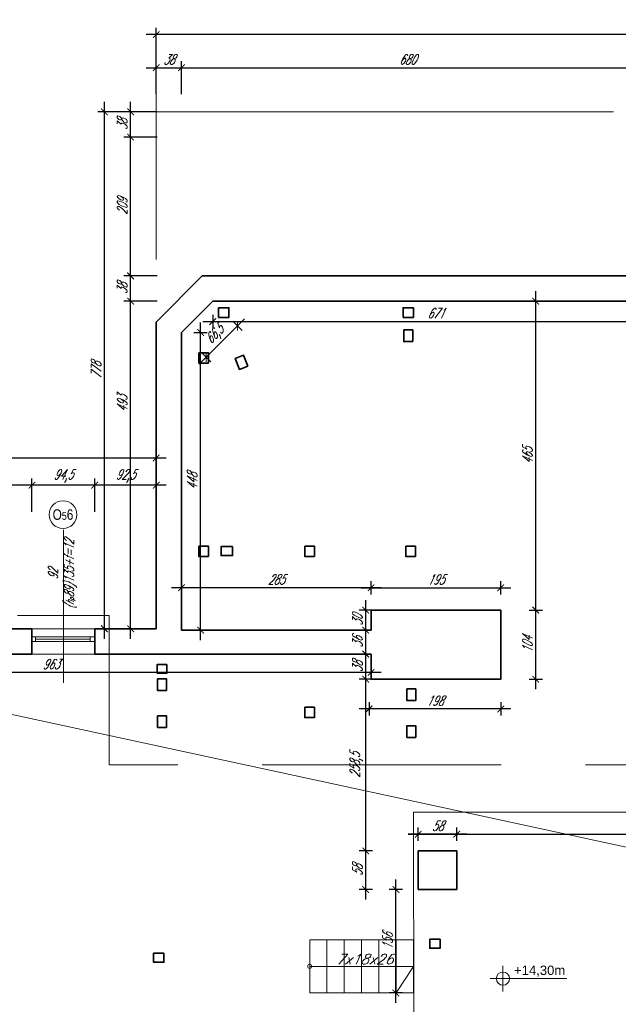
# Model space of a CAD drawing. Header units: millimetres. Extents: x 402 to 79005, y -7782 to 89952.
# Tile 4 of 256: x 23619 to 24520, y 7056 to 8538. Entities that reach past the tile are written whole.
import ezdxf
from ezdxf.enums import TextEntityAlignment as Align

# ---------------------------------------------------------------- set-up
doc = ezdxf.new("R2010")
doc.units = ezdxf.units.MM
doc.header["$LTSCALE"] = 10
doc.linetypes.add('DASHED', pattern=[19.05, 12.7, -6.35])
doc.layers.get('0').update_dxf_attribs({"lineweight": 0})
doc.layers.get('Defpoints').update_dxf_attribs({"color": 253})
for name, color, linetype, lineweight in [('01-2_konstrukcja dachu', 253, 'Continuous', 35), ('01_ściany', 253, 'Continuous', 35), ('03-01_okna', 253, 'Continuous', 15), ('03-02_schody', 253, 'Continuous', 5), ('04-1_widok', 253, 'Continuous', 5), ('04-2_nad', 253, 'DASHED', 5), ('05-01_wymiary', 253, 'Continuous', 5), ('05-03_opis', 253, 'Continuous', 5)]:
    doc.layers.add(name, color=color, linetype=linetype, lineweight=lineweight)
doc.styles.add('arial', font='ARIAL.TTF')
doc.styles.add('ariel', font='ARIAL.TTF', dxfattribs={"width": 0.8})
doc.styles.add('ariel_wym', font='simplex.shx', dxfattribs={"width": 0.65, "oblique": 25})
doc.dimstyles.new('ariel 50', dxfattribs={"dimtxt": 15, "dimasz": 10, "dimexe": 10, "dimexo": 0, "dimgap": 5, "dimtad": 1, "dimdec": 1, "dimrnd": 0.5, "dimtxsty": 'ariel_wym', "dimblk": 'ARCHTICK', "dimcen": 2.5, "dimdle": 15, "dimazin": 0, "dimtfac": 1, "dimtdec": 1, "dimtix": 1, "dimtmove": 0, "dimatfit": 3, "dimldrblk": 'DOT', "dimfxl": 0, "dimarcsym": 0})
doc.dimstyles.new('ariel 50 wnętrze', dxfattribs={"dimtxt": 15, "dimasz": 10, "dimexe": 10, "dimexo": 0, "dimgap": 5, "dimtad": 1, "dimdec": 1, "dimrnd": 0.5, "dimtxsty": 'ariel_wym', "dimblk": 'ARCHTICK', "dimcen": 2.5, "dimdle": 15, "dimazin": 0, "dimtfac": 1, "dimtdec": 1, "dimtix": 1, "dimtmove": 0, "dimatfit": 3, "dimldrblk": 'DOT', "dimfxl": 0, "dimarcsym": 0})

# ---------------------------------------------------------------- blocks, each defined once
blk = doc.blocks.new('_ArchTick')
at = {"color": 0, "linetype": 'ByBlock', "const_width": 0.15}
blk.add_lwpolyline([(-0.5, -0.5), (0.5, 0.5)], dxfattribs=at)
blk = doc.blocks.new('*D3444')
at = {"layer": '05-01_wymiary', "color": 0, "lineweight": -2}
for p, q in [((23809.7, 8465.2), (23877.7, 8465.2)), ((23824.7, 8425.2), (23824.7, 8475.2)), ((23862.7, 8425.2), (23862.7, 8475.2))]:
    blk.add_line(p, q, dxfattribs=at)
at = {"layer": 'Defpoints', "color": 0, "lineweight": 0}
for p in [(23862.7, 8465.2), (23824.7, 8082.5), (23862.7, 8066.7)]:
    blk.add_point(p, dxfattribs=at)
at = {"layer": '05-01_wymiary', "color": 0, "lineweight": -2, "xscale": 10, "yscale": 10, "zscale": 10, "rotation": 180}
blk.add_blockref('_ArchTick', (23824.7, 8465.2), dxfattribs=at)
at = {"layer": '05-01_wymiary', "color": 0, "lineweight": -2, "xscale": 10, "yscale": 10, "zscale": 10}
blk.add_blockref('_ArchTick', (23862.7, 8465.2), dxfattribs=at)
at = {"layer": '05-01_wymiary', "color": 0, "insert": (23843.7, 8477.7), "char_height": 15, "attachment_point": 5, "style": 'ariel_wym'}
blk.add_mtext('38', dxfattribs=at)
blk = doc.blocks.new('_Dot')
at = {"color": 0, "linetype": 'ByBlock', "lineweight": -2}
blk.add_line((-0.5, 0), (-1, 0), dxfattribs=at)
at = {"color": 0, "linetype": 'ByBlock', "const_width": 0.5}
blk.add_lwpolyline([(-0.25, 0, 1), (0.25, 0, 1)], format="xyb", close=True, dxfattribs=at)
blk = doc.blocks.new('*D3445')
at = {"layer": '05-01_wymiary', "color": 0, "lineweight": -2}
for p, q in [((23847.7, 8465.2), (24557.7, 8465.2)), ((23862.7, 8425.2), (23862.7, 8475.2)), ((24542.7, 8425.2), (24542.7, 8475.2))]:
    blk.add_line(p, q, dxfattribs=at)
at = {"layer": 'Defpoints', "color": 0, "lineweight": 0}
for p in [(24542.7, 8465.2), (24542.7, 8151.9), (23862.7, 8066.7)]:
    blk.add_point(p, dxfattribs=at)
at = {"layer": '05-01_wymiary', "color": 0, "lineweight": -2, "xscale": 10, "yscale": 10, "zscale": 10, "rotation": 180}
blk.add_blockref('_ArchTick', (23862.7, 8465.2), dxfattribs=at)
at = {"layer": '05-01_wymiary', "color": 0, "lineweight": -2, "xscale": 10, "yscale": 10, "zscale": 10}
blk.add_blockref('_ArchTick', (24542.7, 8465.2), dxfattribs=at)
at = {"layer": '05-01_wymiary', "color": 0, "insert": (24202.7, 8477.7), "char_height": 15, "attachment_point": 5, "style": 'ariel_wym'}
blk.add_mtext('680', dxfattribs=at)
blk = doc.blocks.new('*D3451')
at = {"layer": '05-01_wymiary', "color": 0, "lineweight": -2}
for p, q in [((23824.7, 8475.2), (23824.7, 8525.2)), ((25971.6, 8475.2), (25971.6, 8525.2)), ((25986.6, 8515.2), (23809.7, 8515.2))]:
    blk.add_line(p, q, dxfattribs=at)
at = {"layer": 'Defpoints', "color": 0, "lineweight": 0}
for p in [(23824.7, 8515.2), (23824.7, 8076.9), (25971.6, 8076.9)]:
    blk.add_point(p, dxfattribs=at)
at = {"layer": '05-01_wymiary', "color": 0, "lineweight": -2, "xscale": 10, "yscale": 10, "zscale": 10, "rotation": 180}
blk.add_blockref('_ArchTick', (23824.7, 8515.2), dxfattribs=at)
at = {"layer": '05-01_wymiary', "color": 0, "lineweight": -2, "xscale": 10, "yscale": 10, "zscale": 10}
blk.add_blockref('_ArchTick', (25971.6, 8515.2), dxfattribs=at)
at = {"layer": '05-01_wymiary', "color": 0, "insert": (24898.1, 8527.7), "char_height": 15, "attachment_point": 5, "style": 'ariel_wym'}
blk.add_mtext('2147', dxfattribs=at)
blk = doc.blocks.new('*D3457')
at = {"layer": '05-01_wymiary', "color": 0, "lineweight": -2}
for p, q in [((23786.2, 7605.9), (23786.2, 8128.9)), ((23826.2, 8113.9), (23776.2, 8113.9)), ((23824.6, 7620.9), (23776.2, 7620.9))]:
    blk.add_line(p, q, dxfattribs=at)
at = {"layer": 'Defpoints', "color": 0, "lineweight": 0}
for p in [(23786.2, 8113.9), (23909.8, 8113.9), (23824.6, 7620.9)]:
    blk.add_point(p, dxfattribs=at)
at = {"layer": '05-01_wymiary', "color": 0, "lineweight": -2, "xscale": 10, "yscale": 10, "zscale": 10}
for p, rotation in [((23786.2, 8113.9), 90), ((23786.2, 7620.9), 270)]:
    blk.add_blockref('_ArchTick', p, dxfattribs=dict(at, rotation=rotation))
at = {"layer": '05-01_wymiary', "color": 0, "insert": (23773.7, 7959.7), "char_height": 15, "attachment_point": 5, "rotation": 90, "style": 'ariel_wym'}
blk.add_mtext('493', dxfattribs=at)
blk = doc.blocks.new('*D3458')
at = {"layer": '05-01_wymiary', "color": 0, "lineweight": -2}
for p, q in [((23786.2, 8098.9), (23786.2, 8166.9)), ((23826.2, 8151.9), (23776.2, 8151.9)), ((23826.2, 8113.9), (23776.2, 8113.9))]:
    blk.add_line(p, q, dxfattribs=at)
at = {"layer": 'Defpoints', "color": 0, "lineweight": 0}
for p in [(23786.2, 8151.9), (23894, 8151.9), (23909.8, 8113.9)]:
    blk.add_point(p, dxfattribs=at)
at = {"layer": '05-01_wymiary', "color": 0, "lineweight": -2, "xscale": 10, "yscale": 10, "zscale": 10}
for p, rotation in [((23786.2, 8151.9), 90), ((23786.2, 8113.9), 270)]:
    blk.add_blockref('_ArchTick', p, dxfattribs=dict(at, rotation=rotation))
at = {"layer": '05-01_wymiary', "color": 0, "insert": (23773.7, 8132.9), "char_height": 15, "attachment_point": 5, "rotation": 90, "style": 'ariel_wym'}
blk.add_mtext('38', dxfattribs=at)
blk = doc.blocks.new('*D3459')
at = {"layer": '05-01_wymiary', "color": 0, "lineweight": -2}
for p, q in [((23786.2, 8136.9), (23786.2, 8375.9)), ((23826.2, 8360.9), (23776.2, 8360.9)), ((23826.2, 8151.9), (23776.2, 8151.9))]:
    blk.add_line(p, q, dxfattribs=at)
at = {"layer": 'Defpoints', "color": 0, "lineweight": 0}
for p in [(23786.2, 8360.9), (24628.4, 8360.9), (23894, 8151.9)]:
    blk.add_point(p, dxfattribs=at)
at = {"layer": '05-01_wymiary', "color": 0, "lineweight": -2, "xscale": 10, "yscale": 10, "zscale": 10}
for p, rotation in [((23786.2, 8360.9), 90), ((23786.2, 8151.9), 270)]:
    blk.add_blockref('_ArchTick', p, dxfattribs=dict(at, rotation=rotation))
at = {"layer": '05-01_wymiary', "color": 0, "insert": (23773.7, 8256.4), "char_height": 15, "attachment_point": 5, "rotation": 90, "style": 'ariel_wym'}
blk.add_mtext('209', dxfattribs=at)
blk = doc.blocks.new('*D3460')
at = {"layer": '05-01_wymiary', "color": 0, "lineweight": -2}
for p, q in [((23786.2, 8345.9), (23786.2, 8413.9)), ((23826.2, 8398.9), (23776.2, 8398.9)), ((23826.2, 8360.9), (23776.2, 8360.9))]:
    blk.add_line(p, q, dxfattribs=at)
at = {"layer": 'Defpoints', "color": 0, "lineweight": 0}
for p in [(23786.2, 8398.9), (24612.7, 8398.9), (24628.4, 8360.9)]:
    blk.add_point(p, dxfattribs=at)
at = {"layer": '05-01_wymiary', "color": 0, "lineweight": -2, "xscale": 10, "yscale": 10, "zscale": 10}
for p, rotation in [((23786.2, 8398.9), 90), ((23786.2, 8360.9), 270)]:
    blk.add_blockref('_ArchTick', p, dxfattribs=dict(at, rotation=rotation))
at = {"layer": '05-01_wymiary', "color": 0, "insert": (23773.7, 8379.9), "char_height": 15, "attachment_point": 5, "rotation": 90, "style": 'ariel_wym'}
blk.add_mtext('38', dxfattribs=at)
blk = doc.blocks.new('*D3461')
at = {"layer": '05-01_wymiary', "color": 0, "lineweight": -2}
for p, q in [((23746.8, 7605.9), (23746.8, 8413.9)), ((23786.8, 8398.9), (23736.8, 8398.9)), ((23786.8, 7620.9), (23736.8, 7620.9))]:
    blk.add_line(p, q, dxfattribs=at)
at = {"layer": 'Defpoints', "color": 0, "lineweight": 0}
for p in [(23746.8, 8398.9), (24612.7, 8398.9), (23824.6, 7620.9)]:
    blk.add_point(p, dxfattribs=at)
at = {"layer": '05-01_wymiary', "color": 0, "lineweight": -2, "xscale": 10, "yscale": 10, "zscale": 10}
for p, rotation in [((23746.8, 8398.9), 90), ((23746.8, 7620.9), 270)]:
    blk.add_blockref('_ArchTick', p, dxfattribs=dict(at, rotation=rotation))
at = {"layer": '05-01_wymiary', "color": 0, "insert": (23734.3, 8009.9), "char_height": 15, "attachment_point": 5, "rotation": 90, "style": 'ariel_wym'}
blk.add_mtext('778', dxfattribs=at)
blk = doc.blocks.new('*D3545')
at = {"layer": '05-01_wymiary', "color": 0, "lineweight": -2}
for p, q in [((23732.3, 7797), (23732.3, 7847)), ((23824.7, 7797), (23824.7, 7847)), ((23839.7, 7837), (23717.3, 7837))]:
    blk.add_line(p, q, dxfattribs=at)
at = {"layer": 'Defpoints', "color": 0, "lineweight": 0}
for p in [(23732.3, 7837), (23824.7, 7620.9), (23732.3, 7582.9)]:
    blk.add_point(p, dxfattribs=at)
at = {"layer": '05-01_wymiary', "color": 0, "lineweight": -2, "xscale": 10, "yscale": 10, "zscale": 10, "rotation": 180}
blk.add_blockref('_ArchTick', (23732.3, 7837), dxfattribs=at)
at = {"layer": '05-01_wymiary', "color": 0, "lineweight": -2, "xscale": 10, "yscale": 10, "zscale": 10}
blk.add_blockref('_ArchTick', (23824.7, 7837), dxfattribs=at)
at = {"layer": '05-01_wymiary', "color": 0, "insert": (23778.5, 7850.9), "char_height": 15, "attachment_point": 5, "style": 'ariel_wym'}
blk.add_mtext('92,5', dxfattribs=at)
blk = doc.blocks.new('*D3546')
at = {"layer": '05-01_wymiary', "color": 0, "lineweight": -2}
for p, q in [((23637.8, 7797), (23637.8, 7847)), ((23732.3, 7797), (23732.3, 7847)), ((23747.3, 7837), (23622.8, 7837))]:
    blk.add_line(p, q, dxfattribs=at)
at = {"layer": 'Defpoints', "color": 0, "lineweight": 0}
for p in [(23637.8, 7837), (23637.8, 7582.9), (23732.3, 7582.9)]:
    blk.add_point(p, dxfattribs=at)
at = {"layer": '05-01_wymiary', "color": 0, "lineweight": -2, "xscale": 10, "yscale": 10, "zscale": 10, "rotation": 180}
blk.add_blockref('_ArchTick', (23637.8, 7837), dxfattribs=at)
at = {"layer": '05-01_wymiary', "color": 0, "lineweight": -2, "xscale": 10, "yscale": 10, "zscale": 10}
blk.add_blockref('_ArchTick', (23732.3, 7837), dxfattribs=at)
at = {"layer": '05-01_wymiary', "color": 0, "insert": (23685, 7850.9), "char_height": 15, "attachment_point": 5, "style": 'ariel_wym'}
blk.add_mtext('94,5', dxfattribs=at)
blk = doc.blocks.new('*D3547')
at = {"layer": '05-01_wymiary', "color": 0, "lineweight": -2}
for p, q in [((23400.8, 7797), (23400.8, 7847)), ((23637.8, 7797), (23637.8, 7847)), ((23652.8, 7837), (23385.8, 7837))]:
    blk.add_line(p, q, dxfattribs=at)
at = {"layer": 'Defpoints', "color": 0, "lineweight": 0}
for p in [(23400.8, 7837), (23400.8, 7582.9), (23637.8, 7582.9)]:
    blk.add_point(p, dxfattribs=at)
at = {"layer": '05-01_wymiary', "color": 0, "lineweight": -2, "xscale": 10, "yscale": 10, "zscale": 10, "rotation": 180}
blk.add_blockref('_ArchTick', (23400.8, 7837), dxfattribs=at)
at = {"layer": '05-01_wymiary', "color": 0, "lineweight": -2, "xscale": 10, "yscale": 10, "zscale": 10}
blk.add_blockref('_ArchTick', (23637.8, 7837), dxfattribs=at)
at = {"layer": '05-01_wymiary', "color": 0, "insert": (23519.3, 7849.5), "char_height": 15, "attachment_point": 5, "style": 'ariel_wym'}
blk.add_mtext('237', dxfattribs=at)
blk = doc.blocks.new('*D3551')
at = {"layer": '05-01_wymiary', "color": 0, "lineweight": -2}
for p, q in [((23059.7, 7837.8), (23059.7, 7887.8)), ((23824.7, 7837.8), (23824.7, 7887.8)), ((23839.7, 7877.8), (23044.7, 7877.8))]:
    blk.add_line(p, q, dxfattribs=at)
at = {"layer": 'Defpoints', "color": 0, "lineweight": 0}
for p in [(23059.7, 7877.8), (23059.7, 7755.4), (23824.7, 7620.9)]:
    blk.add_point(p, dxfattribs=at)
at = {"layer": '05-01_wymiary', "color": 0, "lineweight": -2, "xscale": 10, "yscale": 10, "zscale": 10, "rotation": 180}
blk.add_blockref('_ArchTick', (23059.7, 7877.8), dxfattribs=at)
at = {"layer": '05-01_wymiary', "color": 0, "lineweight": -2, "xscale": 10, "yscale": 10, "zscale": 10}
blk.add_blockref('_ArchTick', (23824.7, 7877.8), dxfattribs=at)
at = {"layer": '05-01_wymiary', "color": 0, "insert": (23442.2, 7890.3), "char_height": 15, "attachment_point": 5, "style": 'ariel_wym'}
blk.add_mtext('765', dxfattribs=at)
blk = doc.blocks.new('*D3558')
at = {"layer": '05-01_wymiary', "color": 0, "lineweight": -2}
for p, q in [((24185.2, 7057.8), (24185.2, 7243.5)), ((24195.2, 7228.5), (24175.2, 7228.5)), ((24195.2, 7072.8), (24175.2, 7072.8))]:
    blk.add_line(p, q, dxfattribs=at)
at = {"layer": 'Defpoints', "color": 0, "lineweight": 0}
for p in [(24185.2, 7228.5), (24218.7, 7228.5), (24211.6, 7072.8)]:
    blk.add_point(p, dxfattribs=at)
at = {"layer": '05-01_wymiary', "color": 0, "lineweight": -2, "xscale": 10, "yscale": 10, "zscale": 10}
for p, rotation in [((24185.2, 7228.5), 90), ((24185.2, 7072.8), 270)]:
    blk.add_blockref('_ArchTick', p, dxfattribs=dict(at, rotation=rotation))
at = {"layer": '05-01_wymiary', "color": 0, "insert": (24172.7, 7150.7), "char_height": 15, "attachment_point": 5, "rotation": 90, "style": 'ariel_wym'}
blk.add_mtext('156', dxfattribs=at)
blk = doc.blocks.new('*D3559')
at = {"layer": '05-01_wymiary', "color": 0, "lineweight": -2}
for p, q in [((24139.8, 7213.5), (24139.8, 7301.5)), ((24149.8, 7286.5), (24129.8, 7286.5)), ((24149.8, 7228.5), (24129.8, 7228.5))]:
    blk.add_line(p, q, dxfattribs=at)
at = {"layer": 'Defpoints', "color": 0, "lineweight": 0}
for p in [(24139.8, 7286.5), (24218.7, 7286.5), (24218.7, 7228.5)]:
    blk.add_point(p, dxfattribs=at)
at = {"layer": '05-01_wymiary', "color": 0, "lineweight": -2, "xscale": 10, "yscale": 10, "zscale": 10}
for p, rotation in [((24139.8, 7286.5), 90), ((24139.8, 7228.5), 270)]:
    blk.add_blockref('_ArchTick', p, dxfattribs=dict(at, rotation=rotation))
at = {"layer": '05-01_wymiary', "color": 0, "insert": (24127.3, 7257.5), "char_height": 15, "attachment_point": 5, "rotation": 90, "style": 'ariel_wym'}
blk.add_mtext('58', dxfattribs=at)
blk = doc.blocks.new('*D3560')
at = {"layer": '05-01_wymiary', "color": 0, "lineweight": -2}
for p, q in [((24139.8, 7271.5), (24139.8, 7560)), ((24147.9, 7545), (24129.8, 7545)), ((24149.8, 7286.5), (24129.8, 7286.5))]:
    blk.add_line(p, q, dxfattribs=at)
at = {"layer": 'Defpoints', "color": 0, "lineweight": 0}
for p in [(24139.8, 7545), (24147.9, 7545), (24218.7, 7286.5)]:
    blk.add_point(p, dxfattribs=at)
at = {"layer": '05-01_wymiary', "color": 0, "lineweight": -2, "xscale": 10, "yscale": 10, "zscale": 10}
for p, rotation in [((24139.8, 7545), 90), ((24139.8, 7286.5), 270)]:
    blk.add_blockref('_ArchTick', p, dxfattribs=dict(at, rotation=rotation))
at = {"layer": '05-01_wymiary', "color": 0, "insert": (24125.9, 7415.8), "char_height": 15, "attachment_point": 5, "rotation": 90, "style": 'ariel_wym'}
blk.add_mtext('258,5', dxfattribs=at)
blk = doc.blocks.new('*D3561')
at = {"layer": '05-01_wymiary', "color": 0, "lineweight": -2}
for p, q in [((24139.8, 7530), (24139.8, 7597.9)), ((24147.9, 7582.9), (24129.8, 7582.9)), ((24147.9, 7545), (24129.8, 7545))]:
    blk.add_line(p, q, dxfattribs=at)
at = {"layer": 'Defpoints', "color": 0, "lineweight": 0}
for p in [(24139.8, 7582.9), (24147.9, 7582.9), (24147.9, 7545)]:
    blk.add_point(p, dxfattribs=at)
at = {"layer": '05-01_wymiary', "color": 0, "lineweight": -2, "xscale": 10, "yscale": 10, "zscale": 10}
for p, rotation in [((24139.8, 7582.9), 90), ((24139.8, 7545), 270)]:
    blk.add_blockref('_ArchTick', p, dxfattribs=dict(at, rotation=rotation))
at = {"layer": '05-01_wymiary', "color": 0, "insert": (24127.3, 7563.9), "char_height": 15, "attachment_point": 5, "rotation": 90, "style": 'ariel_wym'}
blk.add_mtext('38', dxfattribs=at)
blk = doc.blocks.new('*D3562')
at = {"layer": '05-01_wymiary', "color": 0, "lineweight": -2}
for p, q in [((24139.8, 7567.9), (24139.8, 7633.9)), ((24147.9, 7618.9), (24129.8, 7618.9)), ((24147.9, 7582.9), (24129.8, 7582.9))]:
    blk.add_line(p, q, dxfattribs=at)
at = {"layer": 'Defpoints', "color": 0, "lineweight": 0}
for p in [(24139.8, 7618.9), (24147.9, 7618.9), (24147.9, 7582.9)]:
    blk.add_point(p, dxfattribs=at)
at = {"layer": '05-01_wymiary', "color": 0, "lineweight": -2, "xscale": 10, "yscale": 10, "zscale": 10}
for p, rotation in [((24139.8, 7618.9), 90), ((24139.8, 7582.9), 270)]:
    blk.add_blockref('_ArchTick', p, dxfattribs=dict(at, rotation=rotation))
at = {"layer": '05-01_wymiary', "color": 0, "insert": (24127.3, 7600.9), "char_height": 15, "attachment_point": 5, "rotation": 90, "style": 'ariel_wym'}
blk.add_mtext('36', dxfattribs=at)
blk = doc.blocks.new('*D3563')
at = {"layer": '05-01_wymiary', "color": 0, "lineweight": -2}
for p, q in [((24139.8, 7603.9), (24139.8, 7664)), ((24147.9, 7649), (24129.8, 7649)), ((24147.9, 7618.9), (24129.8, 7618.9))]:
    blk.add_line(p, q, dxfattribs=at)
at = {"layer": 'Defpoints', "color": 0, "lineweight": 0}
for p in [(24139.8, 7649), (24147.9, 7649), (24147.9, 7618.9)]:
    blk.add_point(p, dxfattribs=at)
at = {"layer": '05-01_wymiary', "color": 0, "lineweight": -2, "xscale": 10, "yscale": 10, "zscale": 10}
for p, rotation in [((24139.8, 7649), 90), ((24139.8, 7618.9), 270)]:
    blk.add_blockref('_ArchTick', p, dxfattribs=dict(at, rotation=rotation))
at = {"layer": '05-01_wymiary', "color": 0, "insert": (24127.3, 7633.9), "char_height": 15, "attachment_point": 5, "rotation": 90, "style": 'ariel_wym'}
blk.add_mtext('30', dxfattribs=at)
blk = doc.blocks.new('*D3564')
at = {"layer": '05-01_wymiary', "color": 0, "lineweight": -2}
for p, q in [((24357.9, 7500.2), (24129.8, 7500.2)), ((24144.8, 7510.2), (24144.8, 7490.2)), ((24342.9, 7510.2), (24342.9, 7490.2))]:
    blk.add_line(p, q, dxfattribs=at)
at = {"layer": 'Defpoints', "color": 0, "lineweight": 0}
for p in [(24342.9, 7545), (24144.8, 7540), (24144.8, 7500.2)]:
    blk.add_point(p, dxfattribs=at)
at = {"layer": '05-01_wymiary', "color": 0, "lineweight": -2, "xscale": 10, "yscale": 10, "zscale": 10, "rotation": 180}
blk.add_blockref('_ArchTick', (24144.8, 7500.2), dxfattribs=at)
at = {"layer": '05-01_wymiary', "color": 0, "lineweight": -2, "xscale": 10, "yscale": 10, "zscale": 10}
blk.add_blockref('_ArchTick', (24342.9, 7500.2), dxfattribs=at)
at = {"layer": '05-01_wymiary', "color": 0, "insert": (24243.8, 7512.7), "char_height": 15, "attachment_point": 5, "style": 'ariel_wym'}
blk.add_mtext('198', dxfattribs=at)
blk = doc.blocks.new('*D3565')
at = {"layer": '05-01_wymiary', "color": 0, "lineweight": -2}
for p, q in [((23185.1, 7565.2), (23185.1, 7545.2)), ((24147.9, 7565.2), (24147.9, 7545.2)), ((24162.9, 7555.2), (23170.1, 7555.2))]:
    blk.add_line(p, q, dxfattribs=at)
at = {"layer": 'Defpoints', "color": 0, "lineweight": 0}
for p in [(23185.1, 7582.9), (24147.9, 7582.9), (23185.1, 7555.2)]:
    blk.add_point(p, dxfattribs=at)
at = {"layer": '05-01_wymiary', "color": 0, "lineweight": -2, "xscale": 10, "yscale": 10, "zscale": 10, "rotation": 180}
blk.add_blockref('_ArchTick', (23185.1, 7555.2), dxfattribs=at)
at = {"layer": '05-01_wymiary', "color": 0, "lineweight": -2, "xscale": 10, "yscale": 10, "zscale": 10}
blk.add_blockref('_ArchTick', (24147.9, 7555.2), dxfattribs=at)
at = {"layer": '05-01_wymiary', "color": 0, "insert": (23666.5, 7567.7), "char_height": 15, "attachment_point": 5, "style": 'ariel_wym'}
blk.add_mtext('963', dxfattribs=at)
blk = doc.blocks.new('*D3567')
at = {"layer": '05-01_wymiary', "color": 0, "lineweight": -2}
for p, q in [((23862.7, 7672.6), (23862.7, 7692.6)), ((24147.9, 7672.6), (24147.9, 7692.6)), ((24162.9, 7682.6), (23847.7, 7682.6))]:
    blk.add_line(p, q, dxfattribs=at)
at = {"layer": 'Defpoints', "color": 0, "lineweight": 0}
for p in [(23862.7, 7682.6), (24147.9, 7649), (23862.7, 7618.9)]:
    blk.add_point(p, dxfattribs=at)
at = {"layer": '05-01_wymiary', "color": 0, "lineweight": -2, "xscale": 10, "yscale": 10, "zscale": 10, "rotation": 180}
blk.add_blockref('_ArchTick', (23862.7, 7682.6), dxfattribs=at)
at = {"layer": '05-01_wymiary', "color": 0, "lineweight": -2, "xscale": 10, "yscale": 10, "zscale": 10}
blk.add_blockref('_ArchTick', (24147.9, 7682.6), dxfattribs=at)
at = {"layer": '05-01_wymiary', "color": 0, "insert": (24005.3, 7695.1), "char_height": 15, "attachment_point": 5, "style": 'ariel_wym'}
blk.add_mtext('285', dxfattribs=at)
blk = doc.blocks.new('*D3568')
at = {"layer": '05-01_wymiary', "color": 0, "lineweight": -2}
for p, q in [((24147.9, 7672.6), (24147.9, 7692.6)), ((24342.9, 7672.6), (24342.9, 7692.6)), ((24132.9, 7682.6), (24357.9, 7682.6))]:
    blk.add_line(p, q, dxfattribs=at)
at = {"layer": 'Defpoints', "color": 0, "lineweight": 0}
for p in [(24342.9, 7682.6), (24147.9, 7649), (24342.9, 7649)]:
    blk.add_point(p, dxfattribs=at)
at = {"layer": '05-01_wymiary', "color": 0, "lineweight": -2, "xscale": 10, "yscale": 10, "zscale": 10, "rotation": 180}
blk.add_blockref('_ArchTick', (24147.9, 7682.6), dxfattribs=at)
at = {"layer": '05-01_wymiary', "color": 0, "lineweight": -2, "xscale": 10, "yscale": 10, "zscale": 10}
blk.add_blockref('_ArchTick', (24342.9, 7682.6), dxfattribs=at)
at = {"layer": '05-01_wymiary', "color": 0, "insert": (24245.4, 7695.1), "char_height": 15, "attachment_point": 5, "style": 'ariel_wym'}
blk.add_mtext('195', dxfattribs=at)
blk = doc.blocks.new('*D3569')
at = {"layer": '05-01_wymiary', "color": 0, "lineweight": -2}
for p, q in [((23891.5, 7603.9), (23891.5, 8081.7)), ((23881.5, 8066.7), (23901.5, 8066.7)), ((23881.5, 7618.9), (23901.5, 7618.9))]:
    blk.add_line(p, q, dxfattribs=at)
at = {"layer": 'Defpoints', "color": 0, "lineweight": 0}
for p in [(23862.7, 8066.7), (23891.5, 8066.7), (23862.7, 7618.9)]:
    blk.add_point(p, dxfattribs=at)
at = {"layer": '05-01_wymiary', "color": 0, "lineweight": -2, "xscale": 10, "yscale": 10, "zscale": 10}
for p, rotation in [((23891.5, 8066.7), 90), ((23891.5, 7618.9), 270)]:
    blk.add_blockref('_ArchTick', p, dxfattribs=dict(at, rotation=rotation))
at = {"layer": '05-01_wymiary', "color": 0, "insert": (23879, 7842.8), "char_height": 15, "attachment_point": 5, "rotation": 90, "style": 'ariel_wym'}
blk.add_mtext('448', dxfattribs=at)
blk = doc.blocks.new('*D3570')
at = {"layer": '05-01_wymiary', "color": 0, "lineweight": -2}
for p, q in [((23889.3, 8018.9), (23957.6, 8087.2)), ((23939.9, 8083.7), (23954.1, 8069.6)), ((23892.8, 8036.6), (23906.9, 8022.4))]:
    blk.add_line(p, q, dxfattribs=at)
at = {"layer": 'Defpoints', "color": 0, "lineweight": 0}
for p in [(23909.8, 8113.9), (23947, 8076.6), (23862.7, 8066.7)]:
    blk.add_point(p, dxfattribs=at)
at = {"layer": '05-01_wymiary', "color": 0, "lineweight": -2, "xscale": 10, "yscale": 10, "zscale": 10}
for p, rotation in [((23947, 8076.6), 44.99999999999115), ((23899.9, 8029.5), 224.9999999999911)]:
    blk.add_blockref('_ArchTick', p, dxfattribs=dict(at, rotation=rotation))
at = {"layer": '05-01_wymiary', "color": 0, "insert": (23913.6, 8062.9), "char_height": 15, "attachment_point": 5, "rotation": 45, "style": 'ariel_wym'}
blk.add_mtext('66,5', dxfattribs=at)
blk = doc.blocks.new('*D3571')
at = {"layer": '05-01_wymiary', "color": 0, "lineweight": -2}
for p, q in [((23909.8, 8093.2), (23909.8, 8073.2)), ((24580.7, 8093.2), (24580.7, 8073.2)), ((23894.8, 8083.2), (24595.7, 8083.2))]:
    blk.add_line(p, q, dxfattribs=at)
at = {"layer": 'Defpoints', "color": 0, "lineweight": 0}
for p in [(23909.8, 8113.9), (24580.7, 8113.9), (24580.7, 8083.2)]:
    blk.add_point(p, dxfattribs=at)
at = {"layer": '05-01_wymiary', "color": 0, "lineweight": -2, "xscale": 10, "yscale": 10, "zscale": 10, "rotation": 180}
blk.add_blockref('_ArchTick', (23909.8, 8083.2), dxfattribs=at)
at = {"layer": '05-01_wymiary', "color": 0, "lineweight": -2, "xscale": 10, "yscale": 10, "zscale": 10}
blk.add_blockref('_ArchTick', (24580.7, 8083.2), dxfattribs=at)
at = {"layer": '05-01_wymiary', "color": 0, "insert": (24245.2, 8095.7), "char_height": 15, "attachment_point": 5, "style": 'ariel_wym'}
blk.add_mtext('671', dxfattribs=at)
blk = doc.blocks.new('*D3585')
at = {"layer": '05-01_wymiary', "color": 0, "lineweight": -2}
for p, q in [((24395.6, 7530), (24395.6, 7664)), ((24385.6, 7649), (24405.6, 7649)), ((24385.6, 7545), (24405.6, 7545))]:
    blk.add_line(p, q, dxfattribs=at)
at = {"layer": 'Defpoints', "color": 0, "lineweight": 0}
for p in [(24342.9, 7649), (24395.6, 7649), (24342.9, 7545)]:
    blk.add_point(p, dxfattribs=at)
at = {"layer": '05-01_wymiary', "color": 0, "lineweight": -2, "xscale": 10, "yscale": 10, "zscale": 10}
for p, rotation in [((24395.6, 7649), 90), ((24395.6, 7545), 270)]:
    blk.add_blockref('_ArchTick', p, dxfattribs=dict(at, rotation=rotation))
at = {"layer": '05-01_wymiary', "color": 0, "insert": (24383.1, 7597), "char_height": 15, "attachment_point": 5, "rotation": 90, "style": 'ariel_wym'}
blk.add_mtext('104', dxfattribs=at)
blk = doc.blocks.new('*D3586')
at = {"layer": '05-01_wymiary', "color": 0, "lineweight": -2}
for p, q in [((24395.6, 7634), (24395.6, 8128.9)), ((24385.6, 8113.9), (24405.6, 8113.9)), ((24385.6, 7649), (24405.6, 7649))]:
    blk.add_line(p, q, dxfattribs=at)
at = {"layer": 'Defpoints', "color": 0, "lineweight": 0}
for p in [(24374.8, 8113.9), (24395.6, 8113.9), (24342.9, 7649)]:
    blk.add_point(p, dxfattribs=at)
at = {"layer": '05-01_wymiary', "color": 0, "lineweight": -2, "xscale": 10, "yscale": 10, "zscale": 10}
for p, rotation in [((24395.6, 8113.9), 90), ((24395.6, 7649), 270)]:
    blk.add_blockref('_ArchTick', p, dxfattribs=dict(at, rotation=rotation))
at = {"layer": '05-01_wymiary', "color": 0, "insert": (24383.1, 7881.4), "char_height": 15, "attachment_point": 5, "rotation": 90, "style": 'ariel_wym'}
blk.add_mtext('465', dxfattribs=at)
blk = doc.blocks.new('*D3587')
at = {"layer": '05-01_wymiary', "color": 0, "lineweight": -2}
for p, q in [((24218.7, 7301.7), (24218.7, 7321.7)), ((24276.7, 7301.7), (24276.7, 7321.7)), ((24291.7, 7311.7), (24203.7, 7311.7))]:
    blk.add_line(p, q, dxfattribs=at)
at = {"layer": 'Defpoints', "color": 0, "lineweight": 0}
for p in [(24218.7, 7311.7), (24218.7, 7286.5), (24276.7, 7286.5)]:
    blk.add_point(p, dxfattribs=at)
at = {"layer": '05-01_wymiary', "color": 0, "lineweight": -2, "xscale": 10, "yscale": 10, "zscale": 10, "rotation": 180}
blk.add_blockref('_ArchTick', (24218.7, 7311.7), dxfattribs=at)
at = {"layer": '05-01_wymiary', "color": 0, "lineweight": -2, "xscale": 10, "yscale": 10, "zscale": 10}
blk.add_blockref('_ArchTick', (24276.7, 7311.7), dxfattribs=at)
at = {"layer": '05-01_wymiary', "color": 0, "insert": (24247.7, 7324.2), "char_height": 15, "attachment_point": 5, "style": 'ariel_wym'}
blk.add_mtext('58', dxfattribs=at)
blk = doc.blocks.new('*D3588')
at = {"layer": '05-01_wymiary', "color": 0, "lineweight": -2}
for p, q in [((24218.7, 7301.7), (24218.7, 7321.7)), ((25573.1, 7301.7), (25573.1, 7321.7)), ((24203.7, 7311.7), (25588.1, 7311.7))]:
    blk.add_line(p, q, dxfattribs=at)
at = {"layer": 'Defpoints', "color": 0, "lineweight": 0}
for p in [(25573.1, 7311.7), (24218.7, 7286.5), (25573.1, 7286.5)]:
    blk.add_point(p, dxfattribs=at)
at = {"layer": '05-01_wymiary', "color": 0, "lineweight": -2, "xscale": 10, "yscale": 10, "zscale": 10, "rotation": 180}
blk.add_blockref('_ArchTick', (24218.7, 7311.7), dxfattribs=at)
at = {"layer": '05-01_wymiary', "color": 0, "lineweight": -2, "xscale": 10, "yscale": 10, "zscale": 10}
blk.add_blockref('_ArchTick', (25573.1, 7311.7), dxfattribs=at)
at = {"layer": '05-01_wymiary', "color": 0, "insert": (24895.9, 7325.6), "char_height": 15, "attachment_point": 5, "style": 'ariel_wym'}
blk.add_mtext('1354,5', dxfattribs=at)
blk = doc.blocks.new('kota rzutowa')
at = {"ltscale": 0.5}
for p, q in [((0, -20.6), (0, 20.6)), ((-20.6, 0), (102.8, 0))]:
    blk.add_line(p, q, dxfattribs=at)
blk.add_circle((0, 0), 10.6, dxfattribs=at)
at = {"ltscale": 0.5, "style": 'arial'}
blk.add_attdef('POZ._POSADKI_WYKOŃCZONWJ', text='', height=15, dxfattribs=at).set_placement((17.9, 1.4), align=Align.BOTTOM_LEFT)
blk.add_attdef('POZ._POSADZKI_KONSTRUKCJA', text='', height=15, dxfattribs=at).set_placement((17, -5), align=Align.TOP_LEFT)

msp = doc.modelspace()

# ---------------------------------------------------------------- linework, layer by layer
at = {"layer": '01-2_konstrukcja dachu'}
for points in [[(23918.572, 8089.416), (23918.572, 8103.916), (23934.072, 8103.916), (23934.072, 8089.416)], [(24196.133, 8089.416), (24196.133, 8103.916), (24211.633, 8103.916), (24211.633, 8089.416)], [(24210.522, 8053.043), (24197.022, 8053.043), (24197.022, 8070.543), (24210.522, 8070.543)], [(23888.703, 8036.358), (23903.203, 8036.358), (23903.203, 8020.858), (23888.703, 8020.858)], [(23962.529, 8016.108), (23949.932, 8011.255), (23943.64, 8027.584), (23956.238, 8032.438)], [(23888.703, 7745.358), (23903.203, 7745.358), (23903.203, 7729.858), (23888.703, 7729.858)], [(23939.694, 7744.59), (23939.694, 7731.09), (23922.194, 7731.09), (23922.194, 7744.59)], [(24048.203, 7745.358), (24062.703, 7745.358), (24062.703, 7729.858), (24048.203, 7729.858)], [(24200.072, 7745.358), (24214.572, 7745.358), (24214.572, 7729.858), (24200.072, 7729.858)], [(23840.72, 7567.355), (23840.72, 7553.855), (23826.22, 7553.855), (23826.22, 7567.355)], [(23840.224, 7527.822), (23826.724, 7527.822), (23826.724, 7545.322), (23840.224, 7545.322)], [(24215.161, 7512.825), (24201.661, 7512.825), (24201.661, 7530.325), (24215.161, 7530.325)], [(24048.203, 7502.694), (24062.703, 7502.694), (24062.703, 7487.194), (24048.203, 7487.194)], [(23840.224, 7472.355), (23826.724, 7472.355), (23826.724, 7489.855), (23840.224, 7489.855)], [(24215.161, 7457.358), (24201.661, 7457.358), (24201.661, 7474.858), (24215.161, 7474.858)], [(24251.673, 7153.634), (24251.673, 7140.134), (24236.173, 7140.134), (24236.173, 7153.634)], [(23836.348, 7132.634), (23836.348, 7119.134), (23820.848, 7119.134), (23820.848, 7132.634)]]:
    msp.add_lwpolyline(points, close=True, dxfattribs=at)
at = {"layer": '01_ściany'}
for p, q in [((23824.654, 8082.48), (23894.029, 8151.855)), ((24542.654, 8151.855), (23894.029, 8151.855)), ((23862.654, 8066.74), (23909.769, 8113.855)), ((24580.654, 8113.855), (23909.769, 8113.855)), ((23824.654, 8082.48), (23824.654, 7620.855)), ((23862.654, 8066.74), (23862.654, 7618.855)), ((23637.767, 7620.855), (23400.767, 7620.855)), ((23637.767, 7582.855), (23637.767, 7620.855)), ((23824.654, 7620.855), (23732.267, 7620.855)), ((23824.604, 7620.855), (23732.281, 7620.855)), ((23732.281, 7582.855), (23732.281, 7620.855)), ((23862.654, 7618.855), (24147.869, 7618.855)), ((23637.767, 7582.855), (23400.767, 7582.855)), ((23862.654, 7582.855), (23732.281, 7582.855)), ((23862.654, 7582.855), (24147.869, 7582.855)), ((24218.681, 7286.543), (24218.681, 7228.543)), ((24276.681, 7286.543), (24218.681, 7286.543)), ((24276.681, 7228.543), (24276.681, 7286.543)), ((24218.681, 7228.543), (24276.681, 7228.543))]:
    msp.add_line(p, q, dxfattribs=at)
msp.add_lwpolyline([(24147.869, 7618.855), (24147.869, 7648.959), (24342.869, 7648.959), (24342.869, 7544.959), (24147.869, 7544.959), (24147.869, 7582.855)], dxfattribs=at)
at = {"layer": '03-01_okna'}
msp.add_line((23732.267, 7620.855), (23637.767, 7620.855), dxfattribs=at)
at = {"layer": '03-01_okna', "linetype": 'Continuous', "lineweight": 0}
for p, q in [((23732.267, 7608.855), (23637.767, 7608.855)), ((23732.267, 7601.865), (23637.767, 7601.865)), ((23642.939, 7608.855), (23642.939, 7601.865)), ((23725.277, 7605.36), (23642.939, 7605.36)), ((23725.277, 7608.855), (23725.277, 7601.865))]:
    msp.add_line(p, q, dxfattribs=at)
at = {"layer": '03-02_schody'}
for p, q in [((24211.58, 7152.776), (24055.58, 7152.776)), ((24055.58, 7152.776), (24055.58, 7072.776)), ((24055.58, 7152.776), (24055.58, 7072.776)), ((24081.58, 7152.776), (24081.58, 7072.776)), ((24107.58, 7152.776), (24107.58, 7072.776)), ((24133.58, 7152.776), (24133.58, 7072.776)), ((24159.58, 7152.776), (24159.58, 7072.776)), ((24185.58, 7152.776), (24185.58, 7072.776)), ((24211.58, 7152.776), (24211.58, 7072.776)), ((24211.58, 7112.776), (24055.58, 7112.776)), ((24211.58, 7112.776), (24185.58, 7072.776)), ((24211.58, 7072.776), (24055.58, 7072.776)), ((24055.58, 7072.776), (24211.58, 7072.776))]:
    msp.add_line(p, q, dxfattribs=at)
msp.add_circle((24055.58, 7112.776), 3, dxfattribs=at)
at = {"layer": '04-1_widok'}
for p, q in [((23637.767, 7582.855), (23732.267, 7582.855)), ((24211.58, 7344.855), (24212.669, 6668.855)), ((24567.654, 7344.855), (24211.58, 7344.855))]:
    msp.add_line(p, q, dxfattribs=at)
at = {"layer": '04-2_nad', "ltscale": 2}
for p, q in [((23754.017, 7640.855), (23616.017, 7640.855)), ((23754.017, 7640.855), (23754.017, 7416.135)), ((24238.292, 7416.235), (23754.017, 7416.135)), ((24724.588, 7416.134), (24238.292, 7416.235))]:
    msp.add_line(p, q, dxfattribs=at)
at = {"layer": '05-01_wymiary'}
for p, q in [((23824.654, 8525.179), (23824.654, 8176.855)), ((23736.76, 8398.855), (24512.654, 8398.855))]:
    msp.add_line(p, q, dxfattribs=at)
at = {"layer": '05-03_opis', "lineweight": 0}
msp.add_line((23685.017, 7539.636), (23685.017, 7769.98), dxfattribs=at)
at = {"layer": '05-03_opis'}
msp.add_line((23185.079, 7582.855), (27686.226, 6611.817), dxfattribs=at)
at = {"layer": '05-03_opis', "lineweight": 0}
msp.add_circle((23684.517, 7792.669), 20.689, dxfattribs=at)

# ---------------------------------------------------------------- block references
at = {"layer": '05-03_opis', "xscale": 0.9359999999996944, "yscale": 0.9359999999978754, "zscale": 0.9359999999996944}
msp.add_blockref('kota rzutowa', (24346.252, 7094.42), dxfattribs=at).add_auto_attribs({'POZ._POSADKI_WYKOŃCZONWJ': '+14,30m'})

# ---------------------------------------------------------------- texts
at = {"layer": '05-03_opis', "lineweight": 0, "attachment_point": 5}
for s, insert, char_height, width, style in [('O{\\H0.7576x;5}6', (23684.517, 7792.669), 15.84, 75.19353, 'ariel'), ('{\\W1;7x18x26}', (24137.889, 7123.712), 15, 55, 'ariel_wym')]:
    msp.add_mtext(s, dxfattribs=dict(at, insert=insert, char_height=char_height, width=width, style=style))
at = {"layer": '05-03_opis', "lineweight": 0, "insert": (23683.946, 7703.254), "char_height": 14.4, "width": 62.66128, "attachment_point": 5, "rotation": 90, "style": 'ariel_wym'}
msp.add_mtext('92\\P({\\H0.8333x;h\\H0.6x;p}89)135+f=12', dxfattribs=at)

# ---------------------------------------------------------------- dimensions: what is measured, and where the dimension line sits
at = {"layer": '05-01_wymiary'}
for base, p1, p2, dimstyle, picture, middle in [((23824.654, 8515.179), (25971.601, 8076.855), (23824.654, 8076.855), 'ariel 50', '*D3451', (24898.127, 8527.679)), ((23862.654, 8465.179), (23824.654, 8082.48), (23862.654, 8066.74), 'ariel 50', '*D3444', (23843.654, 8477.679)), ((24580.654, 8083.223), (23909.769, 8113.855), (24580.654, 8113.855), 'ariel 50 wnętrze', '*D3571', (24245.211, 8095.723)), ((23059.685, 7877.762), (23824.654, 7620.855), (23059.685, 7755.429), 'ariel 50', '*D3551', (23442.169, 7890.262)), ((23732.267, 7836.997), (23824.654, 7620.855), (23732.267, 7582.855), 'ariel 50', '*D3545', (23778.46, 7850.925)), ((23862.654, 7682.618), (24147.869, 7648.959), (23862.654, 7618.855), 'ariel 50 wnętrze', '*D3567', (24005.262, 7695.118)), ((23185.079, 7555.226), (24147.869, 7582.855), (23185.079, 7582.855), 'ariel 50 wnętrze', '*D3565', (23666.474, 7567.726)), ((24144.828, 7500.153), (24342.869, 7544.959), (24144.828, 7539.959), 'ariel 50 wnętrze', '*D3564', (24243.849, 7512.653)), ((24218.681, 7311.704), (24276.681, 7286.543), (24218.681, 7286.543), 'ariel 50 wnętrze', '*D3587', (24247.681, 7324.204))]:
    dim = msp.add_linear_dim(base=base, p1=p1, p2=p2, dimstyle=dimstyle, dxfattribs=at)
    dim.commit()
    dim.dimension.update_dxf_attribs({"geometry": picture, "text_midpoint": middle})
for base, p1, p2, dimstyle, picture, middle in [((24542.654, 8465.179), (23862.654, 8066.74), (24542.654, 8151.855), 'ariel 50', '*D3445', (24202.654, 8477.679)), ((23400.767, 7836.997), (23637.767, 7582.855), (23400.767, 7582.855), 'ariel 50', '*D3547', (23519.267, 7849.497)), ((23637.767, 7836.997), (23732.267, 7582.855), (23637.767, 7582.855), 'ariel 50', '*D3546', (23685.017, 7850.925)), ((24342.869, 7682.618), (24147.869, 7648.959), (24342.869, 7648.959), 'ariel 50 wnętrze', '*D3568', (24245.369, 7695.118)), ((25573.126, 7311.704), (24218.681, 7286.543), (25573.126, 7286.543), 'ariel 50 wnętrze', '*D3588', (24895.904, 7325.633))]:
    dim = msp.add_linear_dim(base=base, p1=p1, p2=p2, dimstyle=dimstyle, override={"dimtmove": 1}, dxfattribs=at)
    dim.commit()
    dim.dimension.update_dxf_attribs({"geometry": picture, "text_midpoint": middle})
for base, p1, p2, dimstyle, picture, middle in [((23746.76, 8398.855), (23824.604, 7620.855), (24612.654, 8398.855), 'ariel 50', '*D3461', (23734.26, 8009.855)), ((23891.543, 8066.74), (23862.654, 7618.855), (23862.654, 8066.74), 'ariel 50 wnętrze', '*D3569', (23879.043, 7842.798)), ((24395.614, 7648.959), (24342.869, 7544.959), (24342.869, 7648.959), 'ariel 50 wnętrze', '*D3585', (24383.114, 7596.959))]:
    dim = msp.add_linear_dim(base=base, p1=p1, p2=p2, angle=90, dimstyle=dimstyle, dxfattribs=at)
    dim.commit()
    dim.dimension.update_dxf_attribs({"geometry": picture, "text_midpoint": middle})
for base, p1, p2, dimstyle, picture, middle in [((23786.244, 8398.855), (24628.394, 8360.855), (24612.654, 8398.855), 'ariel 50', '*D3460', (23773.744, 8379.855)), ((23786.244, 8360.855), (23894.029, 8151.855), (24628.394, 8360.855), 'ariel 50', '*D3459', (23773.744, 8256.355)), ((23786.244, 8151.855), (23909.769, 8113.855), (23894.029, 8151.855), 'ariel 50', '*D3458', (23773.744, 8132.855)), ((24395.614, 8113.855), (24342.869, 7648.959), (24374.817, 8113.855), 'ariel 50 wnętrze', '*D3586', (24383.114, 7881.407)), ((24139.828, 7648.959), (24147.869, 7618.855), (24147.869, 7648.959), 'ariel 50 wnętrze', '*D3563', (24127.328, 7633.907)), ((24139.828, 7618.855), (24147.869, 7582.855), (24147.869, 7618.855), 'ariel 50 wnętrze', '*D3562', (24127.328, 7600.855)), ((24139.828, 7582.855), (24147.869, 7544.959), (24147.869, 7582.855), 'ariel 50 wnętrze', '*D3561', (24127.328, 7563.907)), ((24139.828, 7544.959), (24218.681, 7286.543), (24147.869, 7544.959), 'ariel 50 wnętrze', '*D3560', (24125.899, 7415.751)), ((24139.828, 7286.543), (24218.681, 7228.543), (24218.681, 7286.543), 'ariel 50 wnętrze', '*D3559', (24127.328, 7257.543)), ((24185.182, 7228.543), (24211.58, 7072.776), (24218.681, 7228.543), 'ariel 50 wnętrze', '*D3558', (24172.682, 7150.659))]:
    dim = msp.add_linear_dim(base=base, p1=p1, p2=p2, angle=90, dimstyle=dimstyle, override={"dimtmove": 1}, dxfattribs=at)
    dim.commit()
    dim.dimension.update_dxf_attribs({"geometry": picture, "text_midpoint": middle})
dim = msp.add_linear_dim(base=(23786.244, 8113.855), p1=(23824.604, 7620.855), p2=(23909.769, 8113.855), angle=90, dimstyle='ariel 50', dxfattribs=at)
dim.commit()
dim.dimension.update_dxf_attribs({"geometry": '*D3457', "text_midpoint": (23786.244, 7959.717), "dimtype": 160})
dim = msp.add_aligned_dim(p1=(23862.654, 8066.74), p2=(23909.769, 8113.855), distance=-52.639, dimstyle='ariel 50 wnętrze', dxfattribs=at)
dim.commit()
dim.dimension.update_dxf_attribs({"geometry": '*D3570', "text_midpoint": (23913.584, 8062.925)})

doc.saveas('drawing.dxf')
